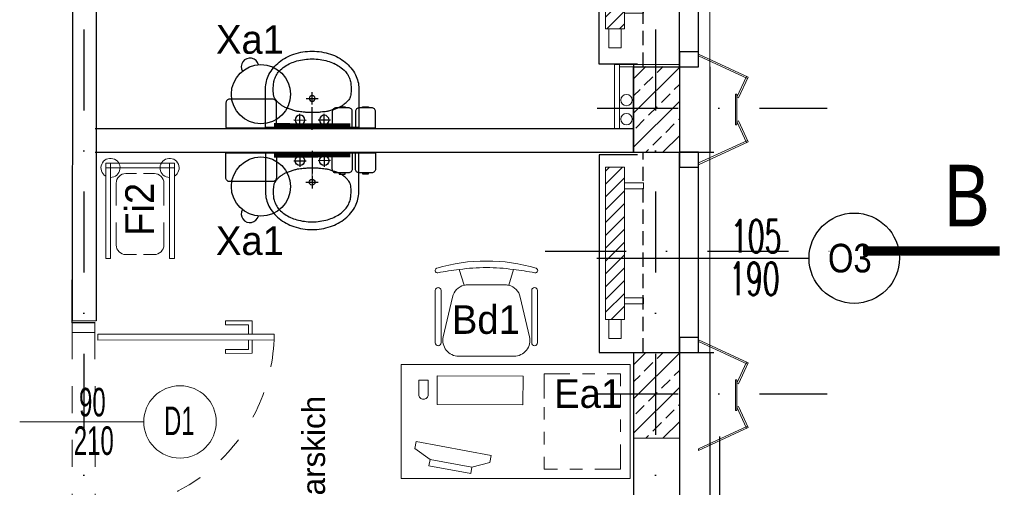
# Model space of a CAD drawing. Header units: millimetres. Extents: x 14495 to 271441, y -21035 to 2232.
# Tile 86 of 227: x 87716 to 88233, y -6907 to -6662. Entities that reach past the tile are written whole.
import ezdxf
from ezdxf.enums import TextEntityAlignment as Align

# ---------------------------------------------------------------- set-up
doc = ezdxf.new("R2010")
doc.units = ezdxf.units.MM
for name, pattern in [('DASHDOT', [1, 0.5, -0.25, 0, -0.25]), ('DASHED', [28.222222, 14.111111, -14.111111]), ('HIDDENX2', [0.75, 0.5, -0.25])]:
    doc.linetypes.add(name, pattern=pattern)
for name, color, linetype in [('-- TECH  SYMBOLE', 1, 'Continuous'), ('_urządzenia_sanit', 1, 'Continuous'), ('a-bloki-drzwi', 52, 'Continuous'), ('a-cienka', 8, 'Continuous'), ('A-POW-NR', 1, 'Continuous'), ('A_bloki-drzwi', 1, 'Continuous'), ('A_BLOKI_KÓŁKO', 1, 'Continuous'), ('A_BLOKI_OPIS', 1, 'Continuous'), ('A_grzejniki', 34, 'Continuous'), ('a_HATCH', 9, 'Continuous'), ('A_L przerywana', 251, 'HIDDENX2'), ('A_L_CIENSZA', 9, 'Continuous'), ('A_Lwidok', 1, 'Continuous'), ('A_okładzina HPL', 37, 'Continuous'), ('A_OSIE', 252, 'DASHDOT'), ('A_PROJEKTOWANE', 3, 'Continuous'), ('A_SC_DZIAlOWE', 4, 'Continuous'), ('TECH Sprzęt', 1, 'Continuous'), ('TECH Wyp.drobne', 1, 'Continuous')]:
    doc.layers.add(name, color=color, linetype=linetype)
for name, color, linetype, lineweight in [('0-c.o.-grzejniki', 34, 'Continuous', 9), ('A_L_CIENKA', 251, 'Continuous', 5), ('A_obudowy G-K', 31, 'Continuous', 0), ('A_Stolarka_drzwi', 1, 'Continuous', 9), ('M_drzwi', 1, 'Continuous', 5), ('SAN_Przewody powrotne CO na rzucie', 180, 'Continuous', 40), ('SAN_Przewody zasilające CO na rzucie', 20, 'Continuous', 40), ('TECH Wyp-meble', 1, 'Continuous', 15), ('TECH Wyp-meble nowe', 1, 'Continuous', 30)]:
    doc.layers.add(name, color=color, linetype=linetype, lineweight=lineweight)
doc.layers.add('A-POW', color=2, linetype='Continuous', plot=False)
doc.styles.add('arial-tab', font='arial.ttf')
doc.styles.add('ARIAL1_2', font='arial.ttf', dxfattribs={"width": 1.2})
doc.styles.add('arialce', font='ARIALN.TTF')
doc.styles.add('cent', font='swissel.ttf')
doc.styles.add('cg', font='GOTHIC.TTF')
doc.styles.add('ROMANS', font='romans', dxfattribs={"width": 0.6})
doc.styles.add('switz721ltexbt', font='swissel.ttf')

# ---------------------------------------------------------------- blocks, each defined once
blk = doc.blocks.new('DRZWI Z OSCIEZNICA NIEOKALAJACA 90')
at = {"linetype": 'DASHED'}
for p, q in [((-12, 5), (-12, 99)), ((0, 5), (0, 99))]:
    blk.add_line(p, q, dxfattribs=at)
at = {"ltscale": 0.05}
blk.add_line((-39.5, 52), (25.59, 52), dxfattribs=at)
for points in [[(-12, 99), (-12, 104), (0, 104), (0, 99)], [(93.91, 9.01), (1.43, 9.01), (1.43, 6.01), (93.91, 6.01)], [(-12, 0), (-12, 5), (0, 5), (0, 0)]]:
    blk.add_lwpolyline(points, close=True)
for points in [[(82.48, 9.01), (82.48, 16.01), (68.48, 16.01), (68.48, 14.01), (80.48, 14.01), (80.48, 9.01)], [(82.48, 6.01), (82.48, -0.99), (68.48, -0.99), (68.48, 1.01), (80.48, 1.01), (80.48, 6.01)]]:
    blk.add_lwpolyline(points)
at = {"linetype": 'DASHED'}
blk.add_arc((0, 5), 94, 2.4475, 90, dxfattribs=at)
blk = doc.blocks.new('fghsdx')
at = {"lineweight": 0}
for p, q in [((-37.08, -19.4), (-25.08, 6.6)), ((-36.19, -19.4), (-24.35, 6.26)), ((-14.42, 0.8), (-25.41, 5.87)), ((-14.08, 1.53), (-25.08, 6.6)), ((-2.07, 1.53), (8.92, 6.6)), ((-1.73, 0.8), (9.26, 5.87)), ((20.04, -19.4), (8.2, 6.26)), ((20.92, -19.4), (8.92, 6.6)), ((-16.15, 0.8), (0, 0.8)), ((-16.15, 0.8), (-16.15, 0)), ((-16.15, 0), (0, 0)), ((-14.42, 0.8), (-14.08, 1.53)), ((-1.73, 0.8), (-2.07, 1.53)), ((0, 0.8), (0, 0)), ((-37.08, -19.4), (-36.19, -19.4)), ((20.92, -19.4), (20.04, -19.4))]:
    blk.add_line(p, q, dxfattribs=at)
blk = doc.blocks.new('SSCVCFDSS')
blk.add_line((0, 50.02), (0, 0))
blk.add_circle((0, -19), 19)
at = {"style": 'ROMANS', "text_generation_flag": 4, "width": 0.6}
blk.add_attdef('FD1-8', text='', height=13, rotation=270, dxfattribs=at).set_placement((6.15, 55.19), align=Align.RIGHT)
for tag, p in [('200', (8.16, 25.47)), ('90', (-8.71, 25.47))]:
    blk.add_attdef(tag, text='', height=13, rotation=270, dxfattribs=at).set_placement(p, align=Align.MIDDLE)
blk.add_attdef('AL6C', text='', height=13, dxfattribs=at).set_placement((-0.56, -18.64), align=Align.MIDDLE)
blk = doc.blocks.new('OSS2')
at = {"linetype": 'Continuous', "const_width": 5}
blk.add_lwpolyline([(-71.57, 0), (0, 0)], dxfattribs=at)
at = {"style": 'cent'}
blk.add_attdef('01', (-80.01, 12.93), '', height=32.4, dxfattribs=at)
blk = doc.blocks.new('HJTS')
at = {"color": 8}
blk.add_line((0, 0), (0, 111.34), dxfattribs=at)
at = {"layer": 'A_BLOKI_KÓŁKO', "ltscale": 0.04}
blk.add_circle((0, 135.04), 23.7, dxfattribs=at)
at = {"layer": 'A_BLOKI_OPIS', "style": 'ROMANS'}
for tag, height, width, p in [('O', 20.59, 0.5, (-0.05, 135.67)), ('100', 17.16, 0.6, (-11.49, 86.54)), ('200', 17.16, 0.6, (10.76, 86.54))]:
    blk.add_attdef(tag, text='', height=height, rotation=90, dxfattribs=dict(at, width=width)).set_placement(p, align=Align.MIDDLE)
blk = doc.blocks.new('mjkk')
at = {"layer": '0-c.o.-grzejniki'}
h = blk.add_hatch(dxfattribs=at)
h.set_pattern_fill('ANSI31', color=256, scale=1.5, angle=-90.0161, style=0)
h.set_pattern_definition([(-135.016127, (-172292.014, 132455.0023), (-3.36664804, 3.36854379), [])])
h.paths.add_polyline_path([(-9.98, -80), (-0.01, -80), (0, 0), (-9.98, 0)])
blk.add_lwpolyline([(-9.98, -80), (-9.98, 0), (0, 0), (-0.01, -80)], close=True, dxfattribs=at)
at = {"layer": '0-c.o.-grzejniki', "ltscale": 2}
for points in [[(10.03, -11.37), (10.03, -8.26), (0.02, -8.26), (0.02, -11.37)], [(10.03, -68.63), (10.03, -71.74), (0.02, -71.74), (0.02, -68.63)], [(-1.75, -80), (-1.75, -90), (-8.23, -90), (-8.23, -80)]]:
    blk.add_lwpolyline(points, close=True, dxfattribs=at)
blk = doc.blocks.new('BIUR_LEK_75-120_monit')
at = {"color": 252, "lineweight": 18}
for p, q in [((72.81, 12.19), (112.13, 19.54)), ((112.82, 15.88), (104.9, 10.13)), ((112.13, 19.54), (112.82, 15.88)), ((73.5, 8.53), (72.81, 12.19)), ((82.95, 6.03), (73.5, 8.53)), ((104.9, 10.13), (82.95, 6.03)), ((82.95, 6.03), (104.9, 10.13)), ((83.59, 2.65), (82.95, 6.03)), ((105.53, 6.76), (83.59, 2.65)), ((104.9, 10.13), (105.53, 6.76))]:
    blk.add_line(p, q, dxfattribs=at)
at = {"color": 2, "linetype": 'Continuous'}
blk.add_lwpolyline([(0, 0), (120, 0), (120, 60), (0, 60)], close=True, dxfattribs=at)
at = {"color": 1, "linetype": 'Continuous', "lineweight": 13, "ltscale": 5}
for points in [[(12, 55), (5, 55), (5, 48.5)], [(25, 55), (18.5, 55)], [(45, 42), (45, 55), (31.5, 55)], [(45, 44), (45, 50.5)], [(5, 44), (5, 37.5)], [(45, 31), (45, 37.5)], [(5, 31), (5, 24.5)], [(45, 18), (45, 24.5)], [(5, 18), (5, 5), (18.5, 5)], [(38, 5), (45, 5), (45, 11.5)], [(25, 5), (31.5, 5)]]:
    blk.add_lwpolyline(points, dxfattribs=at)
at = {"color": 252, "lineweight": 18}
blk.add_lwpolyline([(56.1, 53.72), (101.1, 53.93), (101.17, 38.93), (56.17, 38.72)], close=True, dxfattribs=at)
blk.add_lwpolyline([(110.83, 51.65), (105.83, 51.63), (105.86, 44.13, 0.414214), (108.37, 41.64), (108.37, 41.64, 0.414214), (110.86, 44.16)], format="xyb", close=True, dxfattribs=at)
blk = doc.blocks.new('FOTEL do BIURKA')
at = {"color": 2}
for p, q in [((-14.27, 8.03), (-11.71, -0.26)), ((14.27, 8.03), (11.71, -0.26)), ((0, 0), (-9.66, 0)), ((0, 0), (9.66, 0)), ((-17.78, -6.45), (-22.62, -27.28)), ((17.78, -6.45), (22.62, -27.28)), ((-14.51, -37.5), (0, -37.5)), ((14.51, -37.5), (0, -37.5))]:
    blk.add_line(p, q, dxfattribs=at)
at = {"color": 2, "ltscale": 0.7}
for p, q in [((-26.79, -2.94), (-26.79, -30.47)), ((-23.79, -2.94), (-23.79, -30.47)), ((23.79, -2.94), (23.79, -30.47)), ((26.79, -2.94), (26.79, -30.47))]:
    blk.add_line(p, q, dxfattribs=at)
at = {"color": 2}
for centre, radius, start, end in [((-1.1, -70.52), 83.02, 89.2376, 107.5114), ((1.1, -70.52), 83.02, 72.4886, 90.7624), ((-25.71, 7.51), 1.21, 108.3082, 283.3685), ((3.38, -145.12), 154.17, 96.5758, 100.77), ((0, -91.36), 100.41, 90, 98.0662), ((0, -91.36), 100.41, 81.9338, 90), ((-3.38, -145.12), 154.17, 79.23, 83.4242), ((25.71, 7.51), 1.21, 256.6315, 71.6918), ((-9.66, -8.33), 8.33, 90, 103.3032), ((9.66, -8.33), 8.33, 76.6968, 90), ((-9.66, -8.33), 8.33, 104.2415, 166.9068), ((9.66, -8.33), 8.33, 13.0932, 75.7585), ((-14.51, -29.17), 8.33, 166.9068, 270), ((14.51, -29.17), 8.33, 270, 13.0932)]:
    blk.add_arc(centre, radius, start, end, dxfattribs=at)
at = {"color": 2, "ltscale": 0.7}
for centre, start, end in [((-25.29, -2.94), 360, 180), ((-25.29, -2.94), 360, 180), ((25.29, -2.94), 0, 180), ((25.29, -2.94), 0, 180), ((-25.29, -30.47), 180, 360), ((25.29, -30.47), 180, 0)]:
    blk.add_arc(centre, 1.5, start, end, dxfattribs=at)
blk = doc.blocks.new('stelaż_do_worków-1')
at = {"color": 1, "lineweight": 0}
for points in [[(0, 15.5), (0, 18), (-50, 18), (-50, 15.5)], [(0, 18), (-2.5, 18), (-2.5, -18), (0, -18)], [(0, -18), (0, -15.5), (-50, -15.5), (-50, -18)]]:
    blk.add_lwpolyline(points, close=True, dxfattribs=at)
at = {"color": 251, "linetype": 'Continuous', "lineweight": 13, "ltscale": 0.5}
for points in [[(-31.2, 12.5), (-43, 12.5, 0.414214), (-48, 7.5), (-48, 1.85)], [(-22.3, 12.5), (-10.5, 12.5, -0.414214), (-5.5, 7.5), (-5.5, 1.85)], [(-48, -1.85), (-48, -7.5, 0.414214), (-43, -12.5), (-31.2, -12.5)], [(-5.5, -1.85), (-5.5, -7.5, -0.414214), (-10.5, -12.5), (-22.3, -12.5)]]:
    blk.add_lwpolyline(points, format="xyb", dxfattribs=at)
at = {"color": 1, "lineweight": 15}
for centre, start, end in [((-2.5, 15.5), 180, 150), ((-2.5, -15.5), 210, 180)]:
    blk.add_arc(centre, 5, start, end, dxfattribs=at)
blk = doc.blocks.new('umywalka')
at = {"layer": '_urządzenia_sanit', "color": 2, "linetype": 'Continuous'}
for p, q in [((331482.45, 871398.51), (331462.04, 871398.51)), ((331462.04, 871398.51), (331462.04, 871349.58)), ((331465.93, 871383.65), (331465.93, 871377.19)), ((331462.7, 871380.42), (331469.16, 871380.42)), ((331477.27, 871370.82), (331477.27, 871377.27)), ((331460.8, 871374.04), (331472.71, 871374.04)), ((331465.93, 871364.44), (331465.93, 871370.9)), ((331474.04, 871374.04), (331480.5, 871374.04)), ((331462.7, 871367.67), (331469.16, 871367.67)), ((331462.04, 871349.58), (331482.45, 871349.58))]:
    blk.add_line(p, q, dxfattribs=at)
for centre, radius in [((331465.93, 871380.42), 2.5), ((331477.27, 871374.04), 1.5), ((331465.93, 871367.67), 2.5)]:
    blk.add_circle(centre, radius, dxfattribs=at)
for centre, radius, start, end in [((331482.45, 871382.64), 15.87, 62.6911, 90), ((331480.31, 871378.49), 20.54, 38.7372, 62.6911), ((331483.43, 871383.56), 11.77, 135.4467, 141.6243), ((331486.24, 871380.79), 15.71, 130.0998, 135.4467), ((331483.15, 871384.46), 10.92, 123.1945, 130.0998), ((331479.37, 871390.23), 4.02, 111.7985, 123.1945), ((331479.17, 871390.73), 3.48, 101.2008, 111.7985), ((331482.2, 871375.47), 19.04, 96.6753, 101.2008), ((331481.63, 871380.31), 14.16, 90.0044, 96.6753), ((331481.63, 871356.57), 37.9, 85.928, 90.0044), ((331483.49, 871382.66), 11.75, 74.208, 85.928), ((331482.48, 871379.1), 15.45, 63.9928, 74.208), ((331485.42, 871385.12), 8.75, 46.1924, 63.9928), ((331478.68, 871378.1), 18.48, 33.9688, 46.1924), ((331476.95, 871375.8), 24.84, 18.3811, 38.7372), ((331513.86, 871371.05), 44.74, 159.7511, 162.3793), ((331501.13, 871375.75), 31.17, 156.6022, 159.7511), ((331481.83, 871384.1), 10.15, 148.384, 156.6022), ((331485.96, 871381.56), 14.99, 141.6243, 148.384), ((331476.09, 871376.35), 21.61, 24.7806, 33.9688), ((331844.52, 871337.47), 376.71, 173.2621, 173.7185), ((331473.33, 871381.32), 2.94, 168.0964, 173.2621), ((331480.91, 871379.72), 10.69, 163.9666, 168.0964), ((331540.18, 871362.69), 72.36, 162.3793, 163.9666), ((331475.72, 871376.18), 22.01, 15.6775, 24.7806), ((331468.42, 871374.13), 29.6, 7.7962, 15.6775), ((331471.67, 871374.04), 30.41, 0, 18.3811), ((331531.1, 871374.44), 61.22, 177.7403, 180.3698), ((331496.08, 871375.82), 26.18, 173.7185, 177.7403), ((331467.78, 871374.04), 30.24, 0, 7.7962), ((331531.1, 871373.65), 61.22, 179.6302, 182.2597), ((331496.08, 871372.27), 26.18, 182.2597, 186.2815), ((331467.78, 871374.04), 30.24, 352.2038, 0), ((331471.67, 871374.04), 30.41, 341.6189, 0), ((331844.52, 871410.62), 376.71, 186.2815, 186.7379), ((331473.33, 871366.77), 2.94, 186.7379, 191.9036), ((331480.91, 871368.37), 10.69, 191.9036, 196.0334), ((331540.18, 871385.4), 72.36, 196.0334, 197.6207), ((331475.72, 871371.91), 22.01, 335.2194, 344.3225), ((331468.42, 871373.96), 29.6, 344.3225, 352.2038), ((331513.86, 871377.04), 44.74, 197.6207, 200.2489), ((331501.13, 871372.34), 31.17, 200.2489, 203.3978), ((331476.09, 871371.74), 21.61, 326.0312, 335.2194), ((331476.95, 871372.29), 24.84, 321.2628, 341.6189), ((331481.83, 871363.99), 10.15, 203.3978, 211.616), ((331485.96, 871366.53), 14.99, 211.616, 218.3757), ((331483.43, 871364.53), 11.77, 218.3757, 224.5533), ((331486.24, 871367.3), 15.71, 224.5533, 229.9002), ((331483.15, 871363.63), 10.92, 229.9002, 236.8055), ((331482.48, 871368.99), 15.45, 285.792, 296.0072), ((331485.42, 871362.97), 8.75, 296.0072, 313.8076), ((331480.31, 871369.6), 20.54, 297.3089, 321.2628), ((331478.68, 871369.99), 18.48, 313.8076, 326.0312), ((331479.37, 871357.86), 4.02, 236.8055, 248.2015), ((331479.17, 871357.36), 3.48, 248.2015, 258.7992), ((331482.2, 871372.62), 19.04, 258.7992, 263.3247), ((331481.63, 871367.78), 14.16, 263.3247, 269.9956), ((331481.63, 871391.52), 37.9, 269.9956, 274.072), ((331482.45, 871365.45), 15.87, 270, 297.3089), ((331483.49, 871365.43), 11.75, 274.072, 285.792)]:
    blk.add_arc(centre, radius, start, end, dxfattribs=at)
blk = doc.blocks.new('POW')
at = {"const_width": 5}
blk.add_lwpolyline([(125.32, 0), (0, 0)], dxfattribs=at)
at = {"style": 'switz721ltexbt'}
blk.add_attdef('001', (-1.78, 12.35), '', height=41.18, dxfattribs=at)

msp = doc.modelspace()

# ---------------------------------------------------------------- hatches: boundary and pattern name
at = {"layer": 'a_HATCH', "linetype": 'Continuous', "lineweight": 13}
h = msp.add_hatch(dxfattribs=at)
h.set_pattern_fill('ANSI33', color=256, scale=2, style=0)
h.set_pattern_definition([(45, (-1480.283, -481.874), (-8.9802561, 8.9802561), []), (45, (-1471.302, -481.874), (-8.9802561, 8.9802561), [6.35, -3.175])])
h.paths.add_polyline_path([(88043.29, -6731.37), (88049.79, -6731.37), (88049.79, -6686.37), (88038.29, -6686.37), (88038.29, -6731.37), (88040.47, -6731.37)])
h.paths.add_polyline_path([(88062.11, -6731.37), (88062.29, -6731.37), (88062.29, -6731.26), (88062.29, -6686.37), (88049.79, -6686.37), (88049.79, -6731.37)])
h = msp.add_hatch(dxfattribs=at)
h.set_pattern_fill('ANSI33', color=256, scale=2, style=0)
h.set_pattern_definition([(45, (-1480.283, -631.946), (-8.9802561, 8.9802561), []), (45, (-1471.302, -631.946), (-8.9802561, 8.9802561), [6.35, -3.175])])
h.paths.add_polyline_path([(88043.29, -6881.44), (88049.79, -6881.44), (88049.79, -6836.44), (88038.29, -6836.44), (88038.29, -6881.44), (88040.47, -6881.44)])
h.paths.add_polyline_path([(88062.11, -6881.44), (88062.29, -6881.44), (88062.29, -6881.33), (88062.29, -6836.44), (88049.79, -6836.44), (88049.79, -6881.44)])

# ---------------------------------------------------------------- linework, layer by layer
at = {"layer": 'a-cienka'}
for p, q in [((88078.29, -6686.44), (88078.29, -6731.37)), ((88062.29, -6731.37), (88080.29, -6731.37)), ((88062.29, -6836.44), (88080.29, -6836.44)), ((88078.29, -6836.44), (88078.29, -7337.72))]:
    msp.add_line(p, q, dxfattribs=at)
at = {"layer": 'A_bloki-drzwi'}
for p, q in [((88062.29, -6686.44), (88062.29, -6581.44)), ((88072.29, -6686.44), (88072.29, -6581.44)), ((88062.29, -6836.44), (88062.29, -6731.44)), ((88072.29, -6836.44), (88072.29, -6731.44))]:
    msp.add_line(p, q, dxfattribs=at)
for points in [[(88072.29, -6686.44), (88072.29, -6678.57), (88062.29, -6678.57), (88062.29, -6686.44)], [(88072.29, -6739.24), (88072.29, -6731.37), (88062.29, -6731.37), (88062.29, -6739.24)], [(88072.29, -6836.44), (88072.29, -6828.57), (88062.29, -6828.57), (88062.29, -6836.44)]]:
    msp.add_lwpolyline(points, close=True, dxfattribs=at)
at = {"layer": 'a_HATCH', "linetype": 'Continuous', "lineweight": 13}
msp.add_line((88038.29, -6881.44), (88062.29, -6881.44), dxfattribs=at)
at = {"layer": 'A_L przerywana', "ltscale": 15}
for p, q in [((88043.29, -6686.44), (88043.29, -6581.37)), ((88043.29, -6836.44), (88043.29, -6731.37))]:
    msp.add_line(p, q, dxfattribs=at)
at = {"layer": 'A_L_CIENKA'}
for p, q in [((88078.29, -6686.37), (88078.29, -6581.37)), ((88038.29, -6686.44), (88038.29, -6685.09)), ((88078.29, -6836.37), (88078.29, -6731.37))]:
    msp.add_line(p, q, dxfattribs=at)
at = {"layer": 'A_L_CIENSZA', "linetype": 'DASHDOT', "ltscale": 85}
for p, q in [((88019.2, -6708.22), (88139.88, -6708.22)), ((88019.2, -6858.22), (88139.88, -6858.22))]:
    msp.add_line(p, q, dxfattribs=at)
at = {"layer": 'A_Lwidok'}
for points in [[(88040.29, -6685.09), (88020.29, -6685.09), (88020.29, -6581.28), (88040.29, -6581.28)], [(88040.29, -6732.63), (88020.29, -6732.63), (88020.29, -6836.44), (88040.29, -6836.44)]]:
    msp.add_lwpolyline(points, dxfattribs=at)
at = {"layer": 'A_obudowy G-K', "lineweight": 5}
for p, q in [((88028.3, -6685.25), (88062.29, -6685.25)), ((88038.29, -6686.51), (88030.79, -6686.51))]:
    msp.add_line(p, q, dxfattribs=at)
for points in [[(88028.3, -6718.87), (88028.3, -6685.25)], [(88030.79, -6718.87), (88030.79, -6685.25)]]:
    msp.add_lwpolyline(points, dxfattribs=at)
at = {"layer": 'A_okładzina HPL', "lineweight": 30}
msp.add_line((88083.29, -6880.53), (88083.29, -7340.75), dxfattribs=at)
at = {"layer": 'A_OSIE', "ltscale": 85}
for p, q in [((87749.79, -4964.93), (87749.79, -7648.79)), ((88049.79, -4964.93), (88049.79, -7648.79)), ((87991.87, -6783.23), (88144.96, -6783.22))]:
    msp.add_line(p, q, dxfattribs=at)
at = {"layer": 'A_PROJEKTOWANE'}
for p, q in [((88038.29, -6685.09), (88038.29, -6731.37)), ((88038.29, -6685.09), (88038.29, -6731.37)), ((88038.29, -6686.44), (88062.29, -6686.44)), ((88038.29, -6731.37), (88038.29, -6686.44)), ((88062.29, -6686.44), (88062.29, -6731.37)), ((88038.29, -6731.37), (88062.29, -6731.37)), ((88038.29, -6731.37), (88062.29, -6731.37)), ((88038.29, -6731.37), (88062.29, -6731.37)), ((88049.29, -6731.37), (88062.29, -6731.37)), ((88038.29, -6836.44), (88062.29, -6836.44)), ((88038.29, -6836.44), (88062.29, -6836.44)), ((88038.29, -6836.44), (88038.29, -7295.72)), ((88038.29, -6836.44), (88038.29, -7295.72)), ((88062.29, -6836.44), (88062.29, -7319.72))]:
    msp.add_line(p, q, dxfattribs=at)
at = {"layer": 'A_SC_DZIAlOWE'}
for p, q in [((87743.87, -6656.37), (87743.79, -6819.91)), ((87756.37, -6656.37), (87756.29, -6819.91)), ((87755.9, -6718.87), (88038.29, -6718.87)), ((87755.9, -6731.37), (88038.29, -6731.37)), ((87743.72, -6820.91), (87743.72, -6798.37)), ((87755.87, -6820.91), (87743.72, -6820.91))]:
    msp.add_line(p, q, dxfattribs=at)
at = {"layer": 'A_SC_DZIAlOWE', "linetype": 'Continuous', "lineweight": 5}
msp.add_line((87743.79, -6819.91), (87756.29, -6819.91), dxfattribs=at)
at = {"layer": 'SAN_Przewody powrotne CO na rzucie', "lineweight": 13}
msp.add_circle((88034.56, -6703.95), 3, dxfattribs=at)
at = {"layer": 'SAN_Przewody zasilające CO na rzucie', "lineweight": 13}
msp.add_circle((88034.56, -6713.95), 3, dxfattribs=at)
at = {"layer": 'TECH Wyp-meble nowe', "color": 6, "linetype": 'Continuous', "lineweight": 13}
msp.add_line((87869.6, -6731.37), (87869.6, -6743.87), dxfattribs=at)
at = {"layer": 'TECH Wyp.drobne', "color": 1}
for points in [[(87848.91, -6703.48), (87826.41, -6703.44, 0.414214), (87824.41, -6705.44), (87824.38, -6718.44), (87850.88, -6718.48), (87850.91, -6705.48, 0.414214)], [(87888.72, -6707.99), (87882.22, -6707.98, 0.414214), (87880.21, -6709.97), (87880.2, -6718.47), (87890.7, -6718.49), (87890.71, -6709.99, 0.414214)], [(87900.85, -6708.01), (87894.35, -6708, 0.414214), (87892.35, -6709.99), (87892.33, -6718.49), (87902.83, -6718.51), (87902.85, -6710.01, 0.414214)], [(87848.89, -6746.73), (87826.39, -6746.77, -0.414214), (87824.39, -6744.77), (87824.36, -6731.77), (87850.86, -6731.73), (87850.89, -6744.73, -0.414214)], [(87888.7, -6742.22), (87882.2, -6742.23, -0.414214), (87880.19, -6740.24), (87880.18, -6731.74), (87890.68, -6731.72), (87890.69, -6740.22, -0.414214)], [(87900.83, -6742.2), (87894.33, -6742.21, -0.414214), (87892.33, -6740.22), (87892.31, -6731.72), (87902.81, -6731.7), (87902.83, -6740.2, -0.414214)]]:
    msp.add_lwpolyline(points, format="xyb", close=True, dxfattribs=at)
for points in [[(87887.02, -6707.98), (87883.92, -6707.98), (87883.92, -6707.43), (87887.02, -6707.43)], [(87899.15, -6708), (87896.05, -6708), (87896.05, -6707.45), (87899.15, -6707.45)], [(87887, -6742.23), (87883.9, -6742.23), (87883.9, -6742.78), (87887, -6742.78)], [(87899.13, -6742.21), (87896.03, -6742.21), (87896.03, -6742.76), (87899.13, -6742.76)]]:
    msp.add_lwpolyline(points, close=True, dxfattribs=at)
at = {"layer": 'TECH Wyp.drobne', "color": 1, "const_width": 2}
for points in [[(87849.62, -6717.07), (87889.62, -6717.13)], [(87849.6, -6733.14), (87889.6, -6733.08)]]:
    msp.add_lwpolyline(points, dxfattribs=at)
at = {"layer": 'TECH Wyp.drobne', "color": 1}
for centre in [(87842.78, -6700.87), (87842.76, -6749.34)]:
    msp.add_circle(centre, 15.5, dxfattribs=at)
for centre, start, end in [((87837.03, -6686.47), 13.3001, 210.2066), ((87837.01, -6763.74), 149.7934, 346.6999)]:
    msp.add_arc(centre, 4.56, start, end, dxfattribs=at)

# ---------------------------------------------------------------- block references
at = {"layer": '_urządzenia_sanit', "xscale": -1, "rotation": 269.9039791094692}
msp.add_blockref('umywalka', (-784058.69, -336719.58), dxfattribs=at)
at = {"layer": '_urządzenia_sanit', "rotation": 270.0960208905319}
msp.add_blockref('umywalka', (-784058.71, 323269.37), dxfattribs=at)
at = {"layer": 'a-bloki-drzwi'}
ref = msp.add_blockref('HJTS', (88018.97, -6786.96), dxfattribs=dict(at, rotation=269.9999999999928))
ref.add_attrib('O', 'O3', dxfattribs={"layer": 'A_BLOKI_OPIS', "extrusion": (0, 0, -1), "height": 15, "style": 'arialce', "text_generation_flag": 2}).set_placement((-88151.7, -6786.92), align=Align.MIDDLE)
ref.add_attrib('100', '105', dxfattribs={"layer": 'A_BLOKI_OPIS', "extrusion": (0, 0, -1), "height": 17.16, "style": 'ROMANS', "text_generation_flag": 2, "width": 0.6}).set_placement((-88102.57, -6775.47), align=Align.MIDDLE)
ref.add_attrib('200', '190', dxfattribs={"layer": 'A_BLOKI_OPIS', "extrusion": (0, 0, -1), "height": 17.16, "style": 'ROMANS', "text_generation_flag": 2, "width": 0.6}).set_placement((-88101.59, -6797.73), align=Align.MIDDLE)
at = {"layer": 'A-POW-NR'}
ref = msp.add_blockref('POW', (87879.6, -7131.06), dxfattribs=dict(at, xscale=0.6, yscale=0.6, zscale=0.6, rotation=90))
ref.add_attrib('88,88', '15.9', dxfattribs={"layer": 'A-POW', "height": 8, "rotation": 90, "style": 'ARIAL1_2', "width": 1.2}).set_placement((87898.46, -7102.84), align=Align.RIGHT)
ref.add_attrib('POKOJ', 'Gabinet badań lekarskich', (87876.39, -7045.38), dxfattribs={"layer": 'A-POW', "height": 12, "rotation": 90, "style": 'arialce', "width": 1.2})
ref.add_attrib('001', '308', (87875.09, -7131.06), dxfattribs={"layer": '0', "height": 24.71, "rotation": 90, "style": 'switz721ltexbt', "width": 0.7})
at = {"layer": 'A_grzejniki', "linetype": 'Continuous', "lineweight": 13}
for p in [(88033.47, -6586.54), (88033.47, -6739.11)]:
    msp.add_blockref('mjkk', p, dxfattribs=at)
at = {"layer": 'A_okładzina HPL', "lineweight": 0, "xscale": -1, "rotation": 269.9999999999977}
for p in [(88091.69, -6700.79), (88091.69, -6850.79)]:
    msp.add_blockref('fghsdx', p, dxfattribs=at)
at = {"layer": 'A_OSIE'}
ref = msp.add_blockref('OSS2', (88158.68, -6783.22), dxfattribs=dict(at, xscale=-1))
ref.add_attrib('01', 'B', dxfattribs={"layer": '0', "height": 32.4, "style": 'cent', "width": 0.8}).set_placement((88225.19, -6770.29), align=Align.RIGHT)
at = {"layer": 'A_Stolarka_drzwi', "xscale": -1, "rotation": 180.0114584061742}
msp.add_blockref('DRZWI Z OSCIEZNICA NIEOKALAJACA 90', (87755.72, -6820.91), dxfattribs=at)
at = {"layer": 'M_drzwi'}
ref = msp.add_blockref('SSCVCFDSS', (87781.32, -6872.9), dxfattribs=dict(at, xscale=-1, rotation=89.99999999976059))
ref.add_attrib('90', '90', dxfattribs={"layer": '0', "height": 15, "style": 'cent', "width": 0.6}).set_placement((87754.34, -6862.52), align=Align.MIDDLE)
ref.add_attrib('200', '210', dxfattribs={"layer": '0', "height": 15, "style": 'cent', "width": 0.6}).set_placement((87755.09, -6882.74), align=Align.MIDDLE)
ref.add_attrib('AL6C', 'D1', dxfattribs={"layer": '0', "height": 15, "style": 'arial-tab', "width": 0.6}).set_placement((87799.96, -6872.34), align=Align.MIDDLE)
at = {"layer": 'TECH Sprzęt', "rotation": 90}
msp.add_blockref('stelaż_do_worków-1', (87779.36, -6737.05), dxfattribs=at)
at = {"layer": 'TECH Wyp-meble', "color": 1, "lineweight": -3, "rotation": 1.162785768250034e-06}
msp.add_blockref('FOTEL do BIURKA', (87961.05, -6800.93), dxfattribs=at)
at = {"layer": 'TECH Wyp-meble', "color": 1, "lineweight": -3, "xscale": -1, "rotation": 1.162785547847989e-06}
msp.add_blockref('BIUR_LEK_75-120_monit', (88036.39, -6902.68), dxfattribs=at)

# ---------------------------------------------------------------- texts
at = {"layer": '-- TECH  SYMBOLE', "color": 1, "style": 'cg'}
for s, rotation, p in [('Xa1', 359.9615, (87819.18, -6679.63)), ('Fi2', 90, (87786.61, -6775.27)), ('Xa1', 0.0385, (87819.17, -6785.29))]:
    msp.add_text(s, height=15, rotation=rotation, dxfattribs=at).set_placement(p)
for s, p in [('Bd1', (87942.94, -6826.69)), ('Ea1', (87996.56, -6865.54))]:
    msp.add_text(s, height=15, dxfattribs=at).set_placement(p)

doc.saveas('drawing.dxf')
